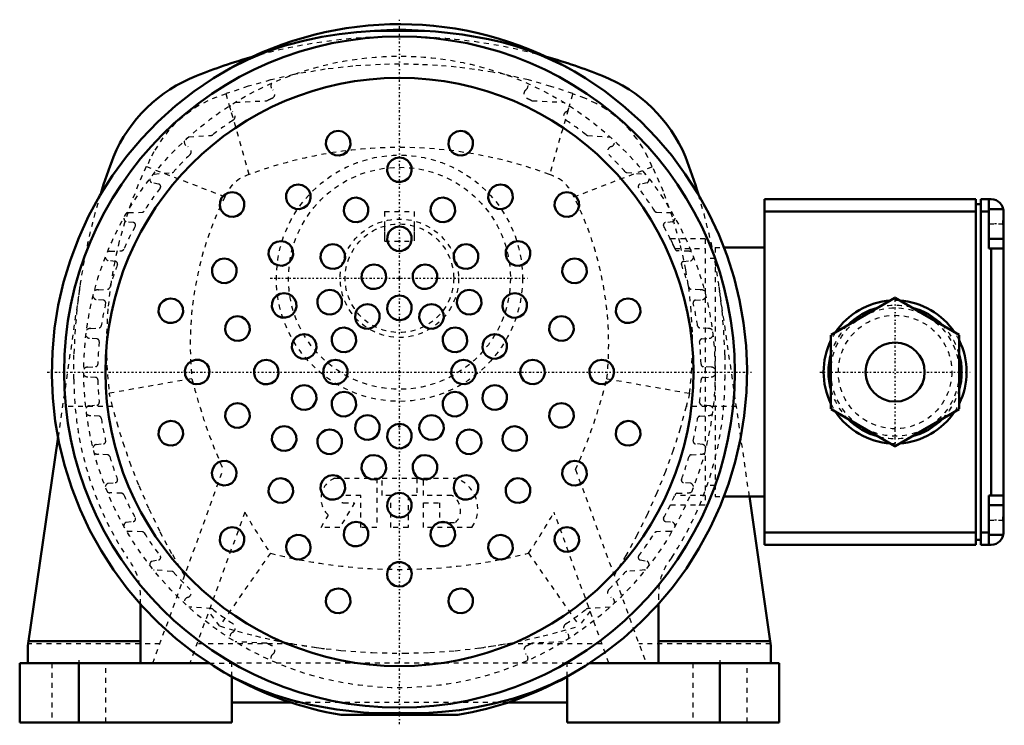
# Model space of a CAD drawing. Header units: millimetres. Extents: x -77 to 123, y -91 to 52.
import ezdxf

# ---------------------------------------------------------------- set-up
doc = ezdxf.new("R2010")
doc.units = ezdxf.units.MM
doc.linetypes.add('Center', pattern=[1.5, 0.45, -0.5, 0.05, -0.5])
doc.linetypes.add('Dashed', pattern=[2, 1, -1])
for name, color, linetype, lineweight in [('AM_4', 7, 'Continuous', 50), ('AM_7', 7, 'Center', 25), ('AM_9', 6, 'Dashed', 25), ('ConnectionPoints', 7, 'Continuous', 50)]:
    doc.layers.add(name, color=color, linetype=linetype, lineweight=lineweight)

msp = doc.modelspace()

# ---------------------------------------------------------------- linework, layer by layer
at = {"layer": 'AM_4'}
for p, q in [((5.05, 50.14), (-5.05, 50.14)), ((116.87, 16), (74, 16)), ((74, 16), (74, -54)), ((116.87, 16), (116.87, -54)), ((120, 16), (117.87, 16)), ((117.87, 16), (117.87, -54)), ((119.5, 16), (119.5, 6)), ((117.87, 15), (116.87, 15)), ((122.5, 14), (119.5, 14)), ((116.87, 13.5), (74, 13.5)), ((119.5, 13.5), (117.87, 13.5)), ((122.5, 13.5), (122.5, -51.5)), ((119.5, 8), (122.5, 8)), ((65.8, 6.22), (74, 6.22)), ((119.5, 6), (122.5, 6)), ((120, -44), (120, 6)), ((87.52, -11.48), (100.48, -4)), ((100.52, -4), (113.48, -11.48)), ((87.5, -26.48), (87.5, -11.52)), ((113.5, -11.52), (113.5, -26.48)), ((100.48, -34), (87.52, -26.52)), ((113.48, -26.52), (100.52, -34)), ((-69.22, -32.16), (-75.34, -74.51)), ((65.79, -44.21), (74, -44.21)), ((75.34, -74.51), (70.96, -44.21)), ((122.5, -44), (119.5, -44)), ((119.5, -44), (119.5, -54)), ((122.5, -46), (119.5, -46)), ((116.87, -51.5), (74, -51.5)), ((119.5, -51.5), (117.87, -51.5)), ((117.87, -53), (116.87, -53)), ((119.5, -52), (122.5, -52)), ((116.87, -54), (74, -54)), ((117.87, -54), (120, -54)), ((-52.5, -78), (-52.5, -66.03)), ((52.5, -66.03), (52.5, -78)), ((-52.5, -73.53), (-75.2, -73.53)), ((75.2, -73.53), (52.5, -73.53)), ((-75.34, -78), (-75.34, -74.51)), ((75.34, -78), (75.34, -74.51)), ((-77, -78), (-38.54, -78)), ((-77, -90), (-77, -78)), ((-65, -90), (-65, -78)), ((38.54, -78), (77, -78)), ((65, -90), (65, -78)), ((77, -90), (77, -78)), ((-34, -90), (-34, -80.76)), ((34, -90), (34, -80.76)), ((-21.94, -86), (-34, -86)), ((34, -86), (21.94, -86)), ((11.83, -88.5), (-11.83, -88.5)), ((-5.05, -88.14), (5.05, -88.14)), ((-77, -90), (-34, -90)), ((34, -90), (77, -90))]:
    msp.add_line(p, q, dxfattribs=at)
for points in [[(-37.72, 40.56), (-34.28, 42.57), (-30.7, 44.33), (-26.99, 45.86), (-23.14, 47.15), (-19.19, 48.21), (-15.71, 48.94), (-12.2, 49.5), (-8.64, 49.89), (-5.05, 50.14)], [(5.05, 50.14), (7.32, 50), (12.7, 49.43), (18.05, 48.47), (20.74, 47.83), (23.4, 47.08), (26.04, 46.2), (28.64, 45.21), (33.27, 43.1), (35.52, 41.88), (37.72, 40.56)], [(-37.72, 40.56), (-41.66, 37.87), (-45.41, 34.92), (-48.96, 31.72), (-52.28, 28.29), (-55.36, 24.65), (-58.18, 20.81), (-60.74, 16.78), (-63.03, 12.57), (-65.03, 8.22), (-66.73, 3.75), (-68.1, -0.79), (-69.17, -5.43), (-69.93, -10.14), (-70.38, -14.89), (-70.5, -19.64), (-70.3, -24.3), (-69.79, -28.95), (-68.97, -33.57), (-67.86, -38.11), (-66.45, -42.55), (-64.75, -46.89), (-62.76, -51.11), (-60.49, -55.19), (-57.97, -59.11), (-55.21, -62.85), (-52.15, -66.43), (-48.85, -69.82), (-45.33, -72.98), (-41.62, -75.9), (-37.72, -78.56)], [(37.72, -78.56), (41.66, -75.87), (45.41, -72.92), (48.96, -69.72), (52.28, -66.29), (55.36, -62.65), (58.18, -58.81), (60.74, -54.78), (63.03, -50.57), (65.03, -46.22), (66.73, -41.75), (68.1, -37.21), (69.17, -32.57), (69.93, -27.86), (70.38, -23.11), (70.5, -18.36), (70.3, -13.7), (69.79, -9.05), (68.97, -4.43), (67.86, 0.11), (66.45, 4.55), (64.75, 8.89), (62.76, 13.11), (60.49, 17.19), (57.97, 21.11), (55.21, 24.85), (52.15, 28.43), (48.85, 31.82), (45.33, 34.98), (41.62, 37.9), (37.72, 40.56)], [(-14.19, 25.6), (-14.68, 26.29), (-14.91, 27.1), (-14.86, 27.94), (-14.52, 28.72), (-13.95, 29.34), (-13.21, 29.74), (-12.39, 29.86), (-11.57, 29.71), (-10.84, 29.3), (-10.29, 28.67), (-9.98, 27.89), (-9.94, 27.05), (-10.19, 26.24), (-10.69, 25.56), (-11.39, 25.09), (-12.2, 24.87), (-13.03, 24.94), (-13.79, 25.27), (-14.19, 25.6)], [(10.65, 25.6), (10.17, 26.29), (9.94, 27.1), (9.99, 27.93), (10.32, 28.71), (10.89, 29.34), (11.63, 29.74), (12.46, 29.86), (13.29, 29.71), (14.01, 29.3), (14.56, 28.67), (14.87, 27.89), (14.9, 27.05), (14.66, 26.25), (14.16, 25.57), (13.46, 25.09), (12.65, 24.87), (11.81, 24.94), (11.05, 25.28), (10.65, 25.6)], [(-1.76, 20.22), (-2.25, 20.9), (-2.48, 21.71), (-2.44, 22.55), (-2.12, 23.33), (-1.55, 23.96), (-0.81, 24.36), (0.01, 24.5), (0.84, 24.36), (1.56, 23.95), (2.12, 23.32), (2.44, 22.55), (2.48, 21.71), (2.24, 20.9), (1.75, 20.22), (1.06, 19.74), (0.25, 19.51), (-0.58, 19.57), (-1.35, 19.9), (-1.76, 20.22)], [(-22.24, 14.72), (-22.74, 15.4), (-22.98, 16.21), (-22.94, 17.05), (-22.62, 17.83), (-22.06, 18.46), (-21.33, 18.86), (-20.51, 19.01), (-19.69, 18.87), (-18.95, 18.47), (-18.39, 17.85), (-18.06, 17.07), (-18.02, 16.23), (-18.25, 15.42), (-18.74, 14.73), (-19.42, 14.25), (-20.23, 14.02), (-21.06, 14.07), (-21.83, 14.39), (-22.24, 14.72)], [(18.74, 14.74), (18.25, 15.42), (18.02, 16.22), (18.06, 17.06), (18.38, 17.84), (18.94, 18.46), (19.68, 18.87), (20.52, 19.01), (21.34, 18.86), (22.07, 18.45), (22.63, 17.82), (22.94, 17.05), (22.98, 16.21), (22.75, 15.41), (22.25, 14.72), (21.56, 14.24), (20.75, 14.02), (19.91, 14.08), (19.14, 14.41), (18.74, 14.74)], [(-35.7, 13.17), (-36.19, 13.85), (-36.43, 14.66), (-36.38, 15.51), (-36.05, 16.28), (-35.49, 16.9), (-34.76, 17.3), (-33.94, 17.44), (-33.11, 17.3), (-32.38, 16.89), (-31.82, 16.26), (-31.5, 15.48), (-31.46, 14.64), (-31.7, 13.83), (-32.19, 13.15), (-32.88, 12.68), (-33.68, 12.45), (-34.52, 12.51), (-35.29, 12.84), (-35.7, 13.17)], [(-10.58, 12.09), (-11.06, 12.78), (-11.29, 13.59), (-11.23, 14.43), (-10.9, 15.2), (-10.33, 15.82), (-9.58, 16.22), (-8.76, 16.34), (-7.93, 16.19), (-7.21, 15.77), (-6.66, 15.14), (-6.35, 14.35), (-6.32, 13.51), (-6.57, 12.71), (-7.07, 12.03), (-7.77, 11.56), (-8.58, 11.35), (-9.42, 11.42), (-10.18, 11.76), (-10.58, 12.09)], [(7.02, 12.08), (6.54, 12.77), (6.31, 13.58), (6.37, 14.42), (6.7, 15.19), (7.26, 15.81), (8.01, 16.21), (8.84, 16.34), (9.66, 16.19), (10.39, 15.77), (10.94, 15.14), (11.24, 14.36), (11.28, 13.52), (11.03, 12.72), (10.53, 12.04), (9.84, 11.57), (9.03, 11.35), (8.19, 11.42), (7.42, 11.75), (7.02, 12.08)], [(32.17, 13.17), (31.69, 13.85), (31.46, 14.66), (31.5, 15.49), (31.82, 16.26), (32.38, 16.89), (33.12, 17.3), (33.95, 17.44), (34.78, 17.29), (35.52, 16.88), (36.07, 16.26), (36.38, 15.48), (36.42, 14.65), (36.19, 13.85), (35.7, 13.16), (35.01, 12.68), (34.19, 12.45), (33.35, 12.51), (32.58, 12.84), (32.17, 13.17)], [(122.5, 13.5), (122.47, 13.91), (122.45, 14)], [(122.5, 9.34), (122.47, 10.26), (122.45, 11.26), (122.49, 12.22), (122.5, 12.66)], [(-1.76, 6.23), (-2.25, 6.91), (-2.48, 7.72), (-2.44, 8.55), (-2.12, 9.33), (-1.55, 9.96), (-0.82, 10.36), (0.01, 10.5), (0.84, 10.36), (1.57, 9.95), (2.12, 9.32), (2.44, 8.54), (2.48, 7.71), (2.24, 6.9), (1.75, 6.22), (1.06, 5.74), (0.25, 5.51), (-0.58, 5.57), (-1.35, 5.9), (-1.76, 6.23)], [(-25.82, 3.29), (-26.3, 3.98), (-26.53, 4.79), (-26.47, 5.63), (-26.14, 6.4), (-25.58, 7.02), (-24.84, 7.41), (-24.01, 7.54), (-23.19, 7.39), (-22.46, 6.98), (-21.91, 6.34), (-21.6, 5.56), (-21.56, 4.72), (-21.81, 3.91), (-22.31, 3.24), (-23, 2.77), (-23.81, 2.55), (-24.64, 2.62), (-25.41, 2.95), (-25.82, 3.29)], [(-15.25, 2.6), (-15.75, 3.28), (-15.98, 4.09), (-15.94, 4.93), (-15.62, 5.71), (-15.06, 6.34), (-14.33, 6.74), (-13.5, 6.88), (-12.68, 6.74), (-11.94, 6.34), (-11.38, 5.71), (-11.06, 4.93), (-11.02, 4.09), (-11.25, 3.29), (-11.74, 2.6), (-12.43, 2.12), (-13.24, 1.9), (-14.07, 1.95), (-14.84, 2.28), (-15.25, 2.6)], [(11.73, 2.61), (11.25, 3.3), (11.02, 4.1), (11.06, 4.94), (11.38, 5.72), (11.95, 6.34), (12.68, 6.75), (13.51, 6.88), (14.34, 6.74), (15.07, 6.33), (15.63, 5.7), (15.94, 4.92), (15.98, 4.09), (15.74, 3.28), (15.25, 2.6), (14.56, 2.12), (13.75, 1.9), (12.91, 1.95), (12.14, 2.28), (11.73, 2.61)], [(22.27, 3.27), (21.79, 3.96), (21.56, 4.76), (21.6, 5.6), (21.92, 6.37), (22.49, 7), (23.22, 7.4), (24.05, 7.54), (24.88, 7.4), (25.61, 6.98), (26.17, 6.36), (26.48, 5.58), (26.52, 4.75), (26.29, 3.94), (25.8, 3.26), (25.1, 2.78), (24.29, 2.55), (23.45, 2.61), (22.68, 2.94), (22.27, 3.27)], [(-37.24, -0.3), (-37.74, 0.38), (-37.99, 1.19), (-37.95, 2.03), (-37.64, 2.8), (-37.09, 3.43), (-36.37, 3.85), (-35.54, 4), (-34.71, 3.87), (-33.97, 3.47), (-33.4, 2.85), (-33.07, 2.07), (-33.02, 1.23), (-33.25, 0.43), (-33.73, -0.26), (-34.41, -0.75), (-35.21, -0.98), (-36.05, -0.94), (-36.82, -0.62), (-37.24, -0.3)], [(33.74, -0.26), (33.25, 0.42), (33.02, 1.22), (33.07, 2.05), (33.39, 2.83), (33.95, 3.45), (34.68, 3.86), (35.52, 4), (36.35, 3.85), (37.08, 3.44), (37.63, 2.81), (37.95, 2.04), (37.99, 1.2), (37.75, 0.4), (37.26, -0.28), (36.57, -0.76), (35.76, -0.99), (34.92, -0.93), (34.15, -0.6), (33.74, -0.26)], [(-6.95, -1.45), (-7.43, -0.76), (-7.66, 0.05), (-7.61, 0.89), (-7.28, 1.66), (-6.72, 2.28), (-5.98, 2.68), (-5.16, 2.82), (-4.33, 2.67), (-3.6, 2.26), (-3.05, 1.63), (-2.73, 0.85), (-2.7, 0.01), (-2.94, -0.8), (-3.43, -1.47), (-4.13, -1.95), (-4.93, -2.17), (-5.77, -2.11), (-6.54, -1.78), (-6.95, -1.45)], [(3.41, -1.45), (2.92, -0.76), (2.69, 0.05), (2.74, 0.88), (3.07, 1.66), (3.63, 2.28), (4.37, 2.68), (5.2, 2.82), (6.02, 2.67), (6.75, 2.26), (7.31, 1.63), (7.62, 0.85), (7.66, 0.01), (7.42, -0.79), (6.92, -1.47), (6.23, -1.95), (5.42, -2.17), (4.58, -2.11), (3.81, -1.78), (3.41, -1.45)], [(-25.13, -7.28), (-25.63, -6.6), (-25.86, -5.8), (-25.82, -4.96), (-25.51, -4.18), (-24.95, -3.55), (-24.22, -3.14), (-23.4, -3), (-22.57, -3.14), (-21.83, -3.54), (-21.27, -4.17), (-20.95, -4.94), (-20.9, -5.78), (-21.13, -6.59), (-21.62, -7.27), (-22.3, -7.75), (-23.11, -7.98), (-23.95, -7.94), (-24.72, -7.61), (-25.13, -7.28)], [(-15.91, -6.62), (-16.4, -5.94), (-16.63, -5.13), (-16.58, -4.29), (-16.25, -3.52), (-15.69, -2.89), (-14.95, -2.49), (-14.13, -2.36), (-13.3, -2.5), (-12.57, -2.92), (-12.01, -3.55), (-11.7, -4.33), (-11.66, -5.17), (-11.9, -5.97), (-12.4, -6.65), (-13.09, -7.12), (-13.9, -7.35), (-14.73, -7.29), (-15.5, -6.96), (-15.91, -6.62)], [(-1.77, -7.76), (-2.26, -7.08), (-2.49, -6.27), (-2.43, -5.43), (-2.11, -4.66), (-1.54, -4.03), (-0.81, -3.63), (0.02, -3.5), (0.85, -3.65), (1.58, -4.06), (2.13, -4.69), (2.44, -5.47), (2.48, -6.31), (2.24, -7.12), (1.74, -7.79), (1.05, -8.27), (0.24, -8.49), (-0.6, -8.43), (-1.37, -8.09), (-1.77, -7.76)], [(12.37, -6.63), (11.89, -5.94), (11.66, -5.14), (11.71, -4.3), (12.03, -3.52), (12.59, -2.9), (13.33, -2.49), (14.16, -2.36), (14.98, -2.5), (15.71, -2.91), (16.27, -3.54), (16.58, -4.32), (16.62, -5.16), (16.38, -5.96), (15.89, -6.64), (15.2, -7.12), (14.39, -7.35), (13.55, -7.29), (12.78, -6.96), (12.37, -6.63)], [(21.61, -7.27), (21.13, -6.58), (20.9, -5.78), (20.95, -4.94), (21.27, -4.17), (21.83, -3.54), (22.57, -3.14), (23.4, -3), (24.22, -3.15), (24.96, -3.56), (25.51, -4.19), (25.82, -4.96), (25.86, -5.8), (25.63, -6.6), (25.13, -7.28), (24.44, -7.76), (23.63, -7.99), (22.79, -7.93), (22.02, -7.6), (21.61, -7.27)], [(-48.12, -8.36), (-48.61, -7.68), (-48.85, -6.87), (-48.81, -6.04), (-48.49, -5.26), (-47.94, -4.64), (-47.22, -4.23), (-46.39, -4.08), (-45.56, -4.21), (-44.82, -4.61), (-44.25, -5.24), (-43.93, -6.02), (-43.88, -6.86), (-44.11, -7.66), (-44.59, -8.34), (-45.27, -8.83), (-46.08, -9.06), (-46.91, -9.02), (-47.69, -8.69), (-48.12, -8.36)], [(-8.27, -9.5), (-8.76, -8.82), (-8.99, -8.01), (-8.93, -7.17), (-8.61, -6.4), (-8.04, -5.77), (-7.3, -5.37), (-6.48, -5.24), (-5.65, -5.39), (-4.92, -5.8), (-4.37, -6.44), (-4.06, -7.22), (-4.02, -8.06), (-4.26, -8.86), (-4.76, -9.54), (-5.45, -10.01), (-6.26, -10.23), (-7.1, -10.17), (-7.87, -9.83), (-8.27, -9.5)], [(4.73, -9.51), (4.25, -8.82), (4.02, -8.02), (4.06, -7.18), (4.39, -6.4), (4.95, -5.78), (5.69, -5.38), (6.52, -5.24), (7.34, -5.39), (8.08, -5.8), (8.63, -6.43), (8.94, -7.21), (8.98, -8.05), (8.74, -8.85), (8.25, -9.53), (7.56, -10.01), (6.75, -10.23), (5.91, -10.17), (5.14, -9.84), (4.73, -9.51)], [(44.6, -8.35), (44.12, -7.67), (43.88, -6.87), (43.92, -6.04), (44.24, -5.26), (44.79, -4.64), (45.52, -4.22), (46.35, -4.08), (47.19, -4.22), (47.92, -4.62), (48.48, -5.25), (48.8, -6.03), (48.85, -6.86), (48.62, -7.66), (48.13, -8.34), (47.45, -8.83), (46.64, -9.06), (45.8, -9.01), (45.02, -8.68), (44.6, -8.35)], [(-34.61, -11.96), (-35.1, -11.28), (-35.33, -10.47), (-35.28, -9.63), (-34.95, -8.86), (-34.39, -8.24), (-33.66, -7.84), (-32.83, -7.7), (-32, -7.85), (-31.27, -8.26), (-30.71, -8.89), (-30.4, -9.67), (-30.36, -10.51), (-30.6, -11.31), (-31.09, -11.99), (-31.78, -12.46), (-32.59, -12.69), (-33.43, -12.63), (-34.2, -12.3), (-34.61, -11.96)], [(31.08, -11.98), (30.6, -11.3), (30.36, -10.5), (30.4, -9.66), (30.72, -8.88), (31.27, -8.26), (32, -7.85), (32.83, -7.7), (33.66, -7.84), (34.4, -8.24), (34.96, -8.87), (35.28, -9.65), (35.33, -10.48), (35.09, -11.29), (34.61, -11.97), (33.92, -12.45), (33.12, -12.69), (32.27, -12.64), (31.5, -12.31), (31.08, -11.98)], [(-21.09, -15.59), (-21.57, -14.91), (-21.8, -14.1), (-21.75, -13.26), (-21.43, -12.49), (-20.87, -11.86), (-20.14, -11.46), (-19.31, -11.32), (-18.48, -11.47), (-17.75, -11.88), (-17.19, -12.51), (-16.88, -13.29), (-16.84, -14.13), (-17.08, -14.93), (-17.57, -15.61), (-18.26, -16.09), (-19.07, -16.31), (-19.9, -16.25), (-20.68, -15.92), (-21.09, -15.59)], [(-13.03, -14.26), (-13.52, -13.57), (-13.74, -12.77), (-13.69, -11.93), (-13.37, -11.16), (-12.8, -10.53), (-12.07, -10.13), (-11.24, -10), (-10.41, -10.15), (-9.68, -10.56), (-9.13, -11.19), (-8.81, -11.97), (-8.78, -12.81), (-9.02, -13.62), (-9.52, -14.29), (-10.21, -14.77), (-11.02, -14.99), (-11.85, -14.93), (-12.62, -14.59), (-13.03, -14.26)], [(9.49, -14.27), (9.01, -13.59), (8.77, -12.78), (8.82, -11.94), (9.14, -11.17), (9.7, -10.54), (10.44, -10.14), (11.27, -10), (12.1, -10.14), (12.83, -10.55), (13.38, -11.18), (13.7, -11.96), (13.74, -12.8), (13.5, -13.6), (13.01, -14.28), (12.32, -14.76), (11.51, -14.99), (10.67, -14.93), (9.9, -14.6), (9.49, -14.27)], [(17.55, -15.59), (17.07, -14.91), (16.83, -14.1), (16.88, -13.27), (17.2, -12.49), (17.76, -11.87), (18.5, -11.46), (19.33, -11.32), (20.15, -11.47), (20.89, -11.88), (21.44, -12.51), (21.76, -13.28), (21.8, -14.12), (21.56, -14.92), (21.07, -15.61), (20.38, -16.09), (19.57, -16.31), (18.74, -16.25), (17.96, -15.92), (17.55, -15.59)], [(-41.75, -21.39), (-42.5, -21), (-43.08, -20.39), (-43.42, -19.62), (-43.49, -18.79), (-43.28, -17.98), (-42.82, -17.29), (-42.15, -16.78), (-41.35, -16.53), (-40.51, -16.55), (-39.72, -16.85), (-39.08, -17.4), (-38.66, -18.12), (-38.5, -18.95), (-38.62, -19.77), (-39.01, -20.51), (-39.62, -21.09), (-40.39, -21.42), (-41.23, -21.49), (-41.75, -21.39)], [(-28.75, -20.78), (-29.24, -20.1), (-29.48, -19.3), (-29.44, -18.46), (-29.13, -17.68), (-28.57, -17.06), (-27.84, -16.65), (-27.01, -16.5), (-26.18, -16.64), (-25.45, -17.04), (-24.88, -17.67), (-24.56, -18.44), (-24.52, -19.28), (-24.75, -20.09), (-25.23, -20.77), (-25.92, -21.25), (-26.72, -21.48), (-27.56, -21.44), (-28.34, -21.11), (-28.75, -20.78)], [(-14.77, -20.76), (-15.26, -20.08), (-15.49, -19.27), (-15.43, -18.43), (-15.11, -17.66), (-14.55, -17.04), (-13.81, -16.64), (-12.98, -16.5), (-12.16, -16.65), (-11.42, -17.06), (-10.87, -17.69), (-10.56, -18.47), (-10.52, -19.31), (-10.76, -20.11), (-11.25, -20.79), (-11.95, -21.27), (-12.75, -21.49), (-13.59, -21.43), (-14.36, -21.1), (-14.77, -20.76)], [(11.24, -20.77), (10.75, -20.09), (10.52, -19.28), (10.56, -18.45), (10.88, -17.67), (11.44, -17.05), (12.18, -16.64), (13, -16.5), (13.83, -16.64), (14.57, -17.05), (15.12, -17.68), (15.44, -18.46), (15.48, -19.29), (15.25, -20.1), (14.76, -20.78), (14.07, -21.26), (13.26, -21.49), (12.42, -21.43), (11.65, -21.1), (11.24, -20.77)], [(25.23, -20.76), (24.74, -20.07), (24.51, -19.27), (24.57, -18.43), (24.89, -17.66), (25.45, -17.04), (26.19, -16.64), (27.02, -16.5), (27.85, -16.65), (28.58, -17.06), (29.13, -17.69), (29.44, -18.47), (29.48, -19.31), (29.24, -20.11), (28.75, -20.79), (28.06, -21.27), (27.25, -21.49), (26.41, -21.43), (25.64, -21.09), (25.23, -20.76)], [(39.22, -20.76), (38.74, -20.07), (38.51, -19.26), (38.57, -18.43), (38.89, -17.66), (39.45, -17.04), (40.19, -16.64), (41.01, -16.5), (41.84, -16.65), (42.58, -17.06), (43.13, -17.7), (43.44, -18.48), (43.48, -19.31), (43.24, -20.11), (42.75, -20.79), (42.06, -21.26), (41.25, -21.49), (40.41, -21.43), (39.63, -21.09), (39.22, -20.76)], [(-21.09, -25.95), (-21.57, -25.26), (-21.8, -24.46), (-21.76, -23.62), (-21.43, -22.84), (-20.87, -22.22), (-20.14, -21.81), (-19.31, -21.68), (-18.48, -21.82), (-17.75, -22.23), (-17.19, -22.86), (-16.88, -23.64), (-16.84, -24.48), (-17.08, -25.28), (-17.57, -25.96), (-18.26, -26.44), (-19.06, -26.66), (-19.9, -26.61), (-20.68, -26.28), (-21.09, -25.95)], [(17.55, -25.95), (17.07, -25.26), (16.83, -24.46), (16.88, -23.62), (17.2, -22.84), (17.76, -22.22), (18.5, -21.82), (19.32, -21.68), (20.15, -21.82), (20.89, -22.23), (21.44, -22.86), (21.76, -23.64), (21.8, -24.48), (21.56, -25.28), (21.07, -25.96), (20.38, -26.44), (19.58, -26.66), (18.74, -26.61), (17.96, -26.28), (17.55, -25.95)], [(-13.03, -27.27), (-13.51, -26.58), (-13.74, -25.77), (-13.69, -24.94), (-13.37, -24.16), (-12.81, -23.54), (-12.07, -23.14), (-11.24, -23), (-10.42, -23.15), (-9.68, -23.56), (-9.13, -24.19), (-8.82, -24.97), (-8.78, -25.8), (-9.02, -26.61), (-9.51, -27.29), (-10.2, -27.77), (-11.01, -27.99), (-11.85, -27.93), (-12.62, -27.6), (-13.03, -27.27)], [(9.5, -27.27), (9.01, -26.59), (8.77, -25.79), (8.82, -24.95), (9.14, -24.17), (9.7, -23.55), (10.43, -23.14), (11.26, -23), (12.09, -23.14), (12.82, -23.55), (13.38, -24.18), (13.7, -24.96), (13.74, -25.79), (13.5, -26.6), (13.01, -27.28), (12.33, -27.76), (11.52, -27.99), (10.68, -27.93), (9.91, -27.6), (9.5, -27.27)], [(-34.61, -29.57), (-35.09, -28.88), (-35.33, -28.08), (-35.28, -27.24), (-34.96, -26.47), (-34.4, -25.85), (-33.67, -25.44), (-32.84, -25.3), (-32.01, -25.44), (-31.27, -25.85), (-30.72, -26.49), (-30.4, -27.26), (-30.36, -28.1), (-30.6, -28.9), (-31.09, -29.58), (-31.77, -30.06), (-32.58, -30.29), (-33.42, -30.23), (-34.2, -29.9), (-34.61, -29.57)], [(31.09, -29.58), (30.6, -28.9), (30.36, -28.1), (30.4, -27.26), (30.72, -26.48), (31.27, -25.86), (32, -25.45), (32.83, -25.3), (33.65, -25.44), (34.39, -25.84), (34.96, -26.47), (35.28, -27.24), (35.33, -28.08), (35.09, -28.89), (34.61, -29.57), (33.93, -30.05), (33.12, -30.28), (32.28, -30.24), (31.5, -29.91), (31.09, -29.58)], [(-8.27, -32.03), (-8.75, -31.34), (-8.98, -30.54), (-8.94, -29.7), (-8.61, -28.92), (-8.05, -28.3), (-7.32, -27.9), (-6.49, -27.76), (-5.66, -27.9), (-4.93, -28.31), (-4.37, -28.94), (-4.06, -29.72), (-4.02, -30.56), (-4.26, -31.36), (-4.75, -32.04), (-5.44, -32.52), (-6.25, -32.75), (-7.09, -32.69), (-7.86, -32.36), (-8.27, -32.03)], [(4.74, -32.03), (4.25, -31.35), (4.02, -30.54), (4.06, -29.7), (4.38, -28.93), (4.94, -28.3), (5.68, -27.9), (6.51, -27.76), (7.33, -27.9), (8.07, -28.31), (8.62, -28.94), (8.94, -29.71), (8.98, -30.55), (8.74, -31.36), (8.25, -32.04), (7.57, -32.52), (6.76, -32.75), (5.92, -32.69), (5.15, -32.36), (4.74, -32.03)], [(-48.12, -33.2), (-48.61, -32.53), (-48.85, -31.73), (-48.81, -30.89), (-48.5, -30.12), (-47.95, -29.49), (-47.22, -29.07), (-46.39, -28.92), (-45.55, -29.06), (-44.81, -29.46), (-44.25, -30.09), (-43.93, -30.86), (-43.88, -31.69), (-44.11, -32.5), (-44.59, -33.18), (-45.27, -33.67), (-46.08, -33.91), (-46.92, -33.86), (-47.7, -33.54), (-48.12, -33.2)], [(-1.76, -33.77), (-2.25, -33.09), (-2.48, -32.28), (-2.44, -31.44), (-2.12, -30.67), (-1.55, -30.04), (-0.82, -29.64), (0.01, -29.5), (0.84, -29.64), (1.57, -30.05), (2.12, -30.68), (2.44, -31.46), (2.48, -32.3), (2.24, -33.1), (1.75, -33.78), (1.06, -34.26), (0.25, -34.49), (-0.58, -34.43), (-1.36, -34.1), (-1.76, -33.77)], [(44.6, -33.19), (44.11, -32.51), (43.88, -31.7), (43.93, -30.87), (44.25, -30.09), (44.8, -29.47), (45.53, -29.07), (46.36, -28.92), (47.19, -29.06), (47.93, -29.47), (48.49, -30.1), (48.81, -30.88), (48.85, -31.72), (48.61, -32.52), (48.12, -33.2), (47.44, -33.68), (46.63, -33.91), (45.8, -33.86), (45.02, -33.53), (44.6, -33.19)], [(-25.14, -34.27), (-25.63, -33.59), (-25.87, -32.79), (-25.82, -31.95), (-25.5, -31.18), (-24.95, -30.55), (-24.21, -30.14), (-23.38, -30), (-22.55, -30.14), (-21.82, -30.55), (-21.26, -31.18), (-20.94, -31.95), (-20.9, -32.79), (-21.13, -33.59), (-21.62, -34.28), (-22.31, -34.76), (-23.12, -34.99), (-23.96, -34.93), (-24.73, -34.6), (-25.14, -34.27)], [(-15.91, -34.91), (-16.4, -34.23), (-16.63, -33.42), (-16.58, -32.58), (-16.26, -31.81), (-15.7, -31.18), (-14.96, -30.78), (-14.13, -30.64), (-13.3, -30.79), (-12.57, -31.2), (-12.02, -31.83), (-11.7, -32.61), (-11.66, -33.44), (-11.9, -34.25), (-12.39, -34.93), (-13.08, -35.41), (-13.89, -35.63), (-14.73, -35.57), (-15.5, -35.24), (-15.91, -34.91)], [(12.38, -34.91), (11.89, -34.23), (11.66, -33.42), (11.71, -32.58), (12.03, -31.81), (12.59, -31.18), (13.33, -30.78), (14.15, -30.64), (14.98, -30.79), (15.71, -31.2), (16.27, -31.83), (16.58, -32.61), (16.62, -33.45), (16.38, -34.25), (15.89, -34.93), (15.2, -35.41), (14.39, -35.63), (13.56, -35.57), (12.79, -35.24), (12.38, -34.91)], [(21.6, -34.25), (21.12, -33.57), (20.9, -32.76), (20.95, -31.92), (21.28, -31.15), (21.85, -30.53), (22.58, -30.13), (23.41, -30), (24.24, -30.15), (24.97, -30.57), (25.52, -31.2), (25.83, -31.98), (25.86, -32.82), (25.62, -33.63), (25.12, -34.3), (24.43, -34.77), (23.62, -34.99), (22.78, -34.93), (22.01, -34.59), (21.6, -34.25)], [(-6.95, -40.09), (-7.43, -39.4), (-7.66, -38.59), (-7.61, -37.76), (-7.29, -36.98), (-6.73, -36.36), (-5.99, -35.95), (-5.16, -35.82), (-4.33, -35.97), (-3.6, -36.38), (-3.05, -37.01), (-2.73, -37.78), (-2.69, -38.62), (-2.94, -39.43), (-3.43, -40.11), (-4.12, -40.58), (-4.93, -40.81), (-5.77, -40.75), (-6.54, -40.41), (-6.95, -40.09)], [(3.41, -40.09), (2.92, -39.4), (2.69, -38.59), (2.74, -37.75), (3.07, -36.98), (3.63, -36.36), (4.37, -35.95), (5.19, -35.82), (6.02, -35.96), (6.75, -36.38), (7.3, -37.01), (7.62, -37.78), (7.66, -38.62), (7.42, -39.43), (6.92, -40.11), (6.23, -40.59), (5.42, -40.81), (4.59, -40.75), (3.82, -40.42), (3.41, -40.09)], [(-37.88, -40.28), (-38.01, -39.45), (-37.85, -38.63), (-37.43, -37.9), (-36.79, -37.36), (-36.01, -37.05), (-35.16, -37.02), (-34.36, -37.28), (-33.69, -37.78), (-33.22, -38.48), (-33.02, -39.29), (-33.09, -40.12), (-33.43, -40.89), (-34, -41.5), (-34.75, -41.88), (-35.59, -42), (-36.41, -41.83), (-37.13, -41.4), (-37.67, -40.75), (-37.88, -40.28)], [(33.72, -41.24), (33.24, -40.55), (33.02, -39.74), (33.08, -38.9), (33.41, -38.13), (33.98, -37.52), (34.72, -37.13), (35.55, -37), (36.37, -37.15), (37.1, -37.57), (37.65, -38.21), (37.96, -39), (37.98, -39.84), (37.73, -40.64), (37.23, -41.31), (36.54, -41.78), (35.73, -41.99), (34.9, -41.92), (34.13, -41.58), (33.72, -41.24)], [(-15.27, -44.14), (-15.76, -43.46), (-15.99, -42.65), (-15.93, -41.82), (-15.61, -41.04), (-15.05, -40.42), (-14.31, -40.02), (-13.48, -39.88), (-12.65, -40.03), (-11.92, -40.45), (-11.37, -41.08), (-11.06, -41.85), (-11.02, -42.69), (-11.26, -43.5), (-11.76, -44.17), (-12.45, -44.65), (-13.26, -44.87), (-14.1, -44.81), (-14.87, -44.48), (-15.27, -44.14)], [(11.72, -44.13), (11.24, -43.44), (11.01, -42.63), (11.07, -41.79), (11.4, -41.02), (11.97, -40.4), (12.71, -40.01), (13.54, -39.88), (14.36, -40.04), (15.09, -40.45), (15.64, -41.09), (15.95, -41.87), (15.98, -42.71), (15.73, -43.52), (15.23, -44.19), (14.53, -44.66), (13.72, -44.87), (12.89, -44.81), (12.12, -44.47), (11.72, -44.13)], [(-25.81, -44.81), (-26.29, -44.13), (-26.53, -43.32), (-26.48, -42.49), (-26.16, -41.71), (-25.6, -41.08), (-24.86, -40.68), (-24.03, -40.54), (-23.2, -40.69), (-22.47, -41.1), (-21.92, -41.73), (-21.6, -42.5), (-21.56, -43.34), (-21.8, -44.14), (-22.29, -44.82), (-22.98, -45.3), (-23.79, -45.53), (-24.63, -45.47), (-25.4, -45.14), (-25.81, -44.81)], [(22.29, -44.82), (21.79, -44.14), (21.56, -43.33), (21.6, -42.49), (21.92, -41.71), (22.48, -41.09), (23.21, -40.68), (24.04, -40.54), (24.87, -40.68), (25.6, -41.09), (26.16, -41.71), (26.48, -42.49), (26.52, -43.33), (26.29, -44.14), (25.8, -44.82), (25.11, -45.3), (24.31, -45.53), (23.47, -45.48), (22.7, -45.15), (22.29, -44.82)], [(-1.78, -47.75), (-2.26, -47.06), (-2.49, -46.25), (-2.43, -45.42), (-2.1, -44.64), (-1.53, -44.02), (-0.79, -43.63), (0.04, -43.5), (0.86, -43.65), (1.59, -44.07), (2.14, -44.7), (2.45, -45.49), (2.48, -46.32), (2.23, -47.13), (1.73, -47.8), (1.03, -48.28), (0.22, -48.49), (-0.61, -48.42), (-1.38, -48.09), (-1.78, -47.75)], [(122.5, -50.66), (122.47, -49.74), (122.45, -48.74), (122.49, -47.78), (122.5, -47.34)], [(-10.57, -53.61), (-11.05, -52.93), (-11.28, -52.12), (-11.24, -51.28), (-10.91, -50.5), (-10.35, -49.88), (-9.61, -49.48), (-8.78, -49.34), (-7.95, -49.49), (-7.22, -49.9), (-6.67, -50.53), (-6.36, -51.3), (-6.32, -52.14), (-6.56, -52.95), (-7.05, -53.63), (-7.75, -54.11), (-8.56, -54.33), (-9.39, -54.27), (-10.16, -53.94), (-10.57, -53.61)], [(7.04, -53.61), (6.55, -52.93), (6.32, -52.12), (6.36, -51.28), (6.69, -50.5), (7.25, -49.88), (7.99, -49.48), (8.82, -49.34), (9.64, -49.49), (10.37, -49.9), (10.92, -50.52), (11.24, -51.3), (11.28, -52.14), (11.04, -52.95), (10.55, -53.63), (9.85, -54.11), (9.05, -54.33), (8.21, -54.27), (7.44, -53.94), (7.04, -53.61)], [(-35.71, -54.71), (-36.19, -54.03), (-36.42, -53.23), (-36.38, -52.39), (-36.06, -51.62), (-35.5, -50.99), (-34.76, -50.58), (-33.93, -50.44), (-33.1, -50.59), (-32.37, -51), (-31.81, -51.63), (-31.5, -52.4), (-31.46, -53.23), (-31.69, -54.03), (-32.18, -54.72), (-32.87, -55.2), (-33.69, -55.43), (-34.53, -55.37), (-35.3, -55.04), (-35.71, -54.71)], [(32.17, -54.7), (31.68, -54.01), (31.45, -53.2), (31.51, -52.35), (31.84, -51.58), (32.41, -50.97), (33.14, -50.57), (33.97, -50.44), (34.79, -50.59), (35.52, -51), (36.07, -51.64), (36.39, -52.42), (36.42, -53.27), (36.17, -54.07), (35.67, -54.75), (34.98, -55.21), (34.18, -55.43), (33.34, -55.37), (32.57, -55.03), (32.17, -54.7)], [(122.45, -52), (122.45, -51.99), (122.49, -51.74), (122.5, -51.5)], [(-21.28, -56.88), (-22.02, -56.49), (-22.59, -55.88), (-22.92, -55.12), (-22.99, -54.28), (-22.78, -53.47), (-22.3, -52.77), (-21.62, -52.27), (-20.82, -52.03), (-19.98, -52.06), (-19.2, -52.37), (-18.57, -52.92), (-18.15, -53.65), (-18, -54.47), (-18.13, -55.3), (-18.52, -56.04), (-19.15, -56.61), (-19.92, -56.94), (-20.76, -56.99), (-21.28, -56.88)], [(18.7, -56.24), (18.23, -55.55), (18.01, -54.73), (18.08, -53.89), (18.42, -53.12), (19, -52.51), (19.74, -52.13), (20.56, -52.01), (21.38, -52.17), (22.11, -52.59), (22.65, -53.23), (22.95, -54.02), (22.97, -54.86), (22.72, -55.67), (22.21, -56.33), (21.51, -56.8), (20.7, -57), (19.86, -56.93), (19.1, -56.58), (18.7, -56.24)], [(-2.39, -60.75), (-2.5, -59.91), (-2.33, -59.09), (-1.89, -58.37), (-1.24, -57.83), (-0.45, -57.54), (0.38, -57.53), (1.18, -57.79), (1.84, -58.31), (2.29, -59.01), (2.49, -59.82), (2.41, -60.66), (2.05, -61.43), (1.46, -62.03), (0.71, -62.4), (-0.12, -62.5), (-0.94, -62.32), (-1.65, -61.88), (-2.18, -61.23), (-2.39, -60.75)], [(-14.2, -67.12), (-14.69, -66.43), (-14.91, -65.62), (-14.85, -64.78), (-14.52, -64.01), (-13.95, -63.38), (-13.2, -62.99), (-12.37, -62.87), (-11.55, -63.02), (-10.83, -63.44), (-10.28, -64.07), (-9.98, -64.85), (-9.94, -65.69), (-10.19, -66.49), (-10.7, -67.17), (-11.4, -67.64), (-12.21, -67.86), (-13.05, -67.79), (-13.81, -67.45), (-14.2, -67.12)], [(10.64, -67.12), (10.16, -66.42), (9.94, -65.61), (10, -64.77), (10.33, -63.99), (10.91, -63.38), (11.65, -62.99), (12.48, -62.87), (13.3, -63.02), (14.02, -63.44), (14.57, -64.08), (14.87, -64.86), (14.9, -65.7), (14.65, -66.51), (14.14, -67.18), (13.44, -67.65), (12.63, -67.86), (11.8, -67.79), (11.04, -67.45), (10.64, -67.12)], [(-5.05, -88.14), (-7.32, -88), (-12.71, -87.42), (-18.05, -86.47), (-21.64, -85.59), (-25.18, -84.5), (-28.64, -83.21), (-33.27, -81.1), (-35.52, -79.88), (-37.72, -78.56)], [(37.72, -78.56), (34.28, -80.57), (30.69, -82.33), (26.99, -83.86), (23.13, -85.16), (19.19, -86.21), (15.71, -86.94), (12.2, -87.5), (8.63, -87.89), (5.05, -88.14)]]:
    msp.add_lwpolyline(points, dxfattribs=at)
for centre, radius in [((0, -19), 68), ((0, -19), 59.61), ((100.5, -19), 6)]:
    msp.add_circle(centre, radius, dxfattribs=at)
for centre, radius, start, end in [((0, -19), 70.5, 60.6515, 118.9054), ((0, -19), 69.33, 85.8197, 94.1803), ((0, -61), 110, 105.7348, 111.9689), ((0, -61), 110, 68.0311, 74.2652), ((-30.31, 13.04), 30, 111.185, 157.3249), ((30.31, 13.04), 30, 22.6751, 68.815), ((55.95, -19), 122, 159.0582, 162.7694), ((-55.95, -19), 122, 17.1623, 20.9418), ((120, 13.5), 2.5, 0, 90), ((100.5, -19), 14.5, 93.7084, 146.2916), ((100.5, -19), 13.5, 104.3575, 135.6425), ((100.5, -19), 14.5, 33.7084, 86.2916), ((100.5, -19), 13.5, 44.3575, 75.6425), ((100.5, -19), 14.5, 153.7084, 206.2916), ((100.5, -19), 14.5, 333.7084, 26.2916), ((100.5, -19), 13.5, 164.3575, 195.6425), ((100.5, -19), 13.5, 344.3575, 15.6425), ((100.5, -19), 14.5, 213.7084, 266.2916), ((100.5, -19), 14.5, 273.7084, 326.2916), ((100.5, -19), 13.5, 224.3575, 255.6425), ((100.5, -19), 13.5, 284.3575, 315.6425), ((120, -51.5), 2.5, 270, 0), ((0, -19), 70.5, 240.493, 260.3382), ((0, -19), 70.5, 279.6618, 298.9057), ((0, -19), 69.33, 265.8197, 274.1803)]:
    msp.add_arc(centre, radius, start, end, dxfattribs=at)
at = {"layer": 'AM_7'}
for p, q in [((0, -90.4), (0, 52.4)), ((122.65, 11), (119.35, 11)), ((-26.2, 0), (26.2, 0)), ((100.5, -34.23), (100.5, -3.77)), ((-71.4, -19), (71.4, -19)), ((85.27, -19), (115.72, -19)), ((122.65, -49), (119.35, -49)), ((-65, -77.4), (-65, -90.6)), ((65, -77.4), (65, -90.6))]:
    msp.add_line(p, q, dxfattribs=at)
at = {"layer": 'AM_9'}
for p, q in [((-26.04, 40.2), (-26.15, 40.18)), ((-21.43, 41.27), (-26.04, 40.2)), ((-30.44, 21.01), (-35.14, 37.41)), ((-33.28, 35.67), (-26.95, 35.98)), ((26.95, 35.98), (33.28, 35.67)), ((35.09, 37.25), (34.36, 34.69)), ((35.12, 37.35), (35.14, 37.41)), ((34.2, 34.15), (30.44, 21.01)), ((-42.7, 28.64), (-38.13, 28.96)), ((38.13, 28.96), (42.7, 28.64)), ((-35.37, 16.49), (-51.34, 22.62)), ((35.37, 16.49), (51.34, 22.62)), ((-49.71, 21.12), (-46.11, 21.43)), ((46.11, 21.43), (49.71, 21.12)), ((-48.83, 19.08), (-50.24, 19.32)), ((50.24, 19.32), (48.83, 19.08)), ((-54.92, 13.3), (-52.18, 13.37)), ((-3, 13.5), (3, 13.5)), ((-3, 13.5), (-3, 7.5)), ((3, 13.5), (3, 7.5)), ((52.18, 13.37), (54.92, 13.3)), ((-53.97, 11.29), (-55.39, 11.42)), ((-3, 10.58), (-3, 7.5)), ((3, 10.58), (3, 7.5)), ((55.39, 11.42), (53.97, 11.29)), ((119.5, 11), (122.5, 11)), ((62, 8), (54.9, 8)), ((62, 8), (62, -46)), ((-3, 7.5), (3, 7.5)), ((-3, 7.5), (3, 7.5)), ((55.84, 6), (62, 6)), ((64, 6.22), (64, -44.21)), ((64, 6.22), (65.8, 6.22)), ((-58.71, 5.47), (-56.33, 5.58)), ((58.71, 5.47), (56.33, 5.58)), ((64, 4), (62, 4)), ((-57.62, 3.41), (-59.03, 3.54)), ((57.62, 3.41), (59.03, 3.54)), ((-64.8, -1.55), (-69.22, -32.16)), ((70.96, -44.21), (64.8, -1.55)), ((-60.97, -2.38), (-59.17, -2.23)), ((60.97, -2.38), (59.17, -2.23)), ((-60.02, -4.45), (-61.46, -4.33)), ((60.02, -4.45), (61.46, -4.33)), ((-62.57, -10.18), (-60.91, -10.04)), ((62.57, -10.18), (60.91, -10.04)), ((-61.33, -12.3), (-62.82, -12.17)), ((61.33, -12.3), (62.82, -12.17)), ((-66, -20.44), (-66, -15.51)), ((66, -15.51), (66, -20.44)), ((-63.18, -18), (-61.64, -17.92)), ((63.18, -18), (61.64, -17.92)), ((-61.64, -20.08), (-63.18, -20)), ((-42.07, -20.35), (-58.84, -23.31)), ((42.07, -20.35), (58.84, -23.31)), ((61.64, -20.08), (63.18, -20)), ((-58.17, -26), (-58.84, -23.31)), ((58.84, -23.31), (58.17, -26)), ((-62.82, -25.83), (-61.33, -25.7)), ((62.82, -25.83), (61.33, -25.7)), ((-58.17, -26), (-68.33, -26)), ((-60.91, -27.96), (-62.57, -27.82)), ((68.33, -26), (58.17, -26)), ((60.91, -27.96), (62.57, -27.82)), ((-61.46, -33.67), (-60.02, -33.55)), ((61.46, -33.67), (60.02, -33.55)), ((-59.17, -35.77), (-60.97, -35.62)), ((59.17, -35.77), (60.97, -35.62)), ((-50, -78), (-35.72, -38.76)), ((35.72, -38.76), (50, -78)), ((-59.03, -41.54), (-57.62, -41.41)), ((-13.14, -40.5), (-4.6, -40.5)), ((-4.6, -40.5), (-4.6, -50.5)), ((-3.5, -44), (-3.5, -40.5)), ((-3.5, -40.5), (3.5, -40.5)), ((3.5, -40.5), (3.5, -44)), ((4.9, -44), (4.9, -40.5)), ((4.9, -40.5), (11.24, -40.5)), ((59.03, -41.54), (57.62, -41.41)), ((-56.33, -43.58), (-58.71, -43.47)), ((56.33, -43.58), (58.71, -43.47)), ((64, -42), (62, -42)), ((-9.1, -45.5), (-12.11, -50.5)), ((-7.85, -44), (-11.35, -44)), ((-11.35, -45.5), (-9.1, -45.5)), ((-7.85, -50.5), (-7.85, -44)), ((-1.75, -44), (-3.5, -44)), ((-1.75, -50.5), (-1.75, -44)), ((3.5, -44), (1.75, -44)), ((1.75, -44), (1.75, -50.5)), ((10.61, -44), (4.9, -44)), ((4.9, -50.5), (4.9, -45.5)), ((4.9, -45.5), (8.15, -45.5)), ((8.15, -45.5), (8.15, -49.5)), ((62, -44), (55.84, -44)), ((64, -44.21), (65.79, -44.21)), ((-31.35, -47.41), (-42.49, -78)), ((42.49, -78), (31.35, -47.41)), ((62, -46), (54.9, -46)), ((-55.39, -49.42), (-53.97, -49.29)), ((-15.9, -50.5), (-14.4, -48)), ((8.15, -49.5), (11.39, -49.5)), ((53.97, -49.29), (55.39, -49.42)), ((119.5, -49), (122.5, -49)), ((-52.18, -51.37), (-54.92, -51.3)), ((-12.11, -50.5), (-15.9, -50.5)), ((-4.6, -50.5), (-7.85, -50.5)), ((1.75, -50.5), (-1.75, -50.5)), ((14.69, -50.5), (4.9, -50.5)), ((54.92, -51.3), (52.18, -51.37)), ((-26.17, -55.72), (-36.46, -70.47)), ((26.17, -55.72), (36.46, -70.47)), ((-50.24, -57.32), (-48.83, -57.08)), ((48.83, -57.08), (50.24, -57.32)), ((-46.11, -59.43), (-49.71, -59.12)), ((-43.53, -60.22), (-44.47, -58.68)), ((49.71, -59.12), (46.11, -59.43)), ((-52.5, -66.03), (-52.5, -64.2)), ((52.5, -64.2), (52.5, -66.03)), ((-38.13, -66.96), (-42.7, -66.64)), ((-36.46, -70.47), (-38.67, -67.5)), ((38.67, -67.5), (36.46, -70.47)), ((42.7, -66.64), (38.13, -66.96)), ((-26.95, -73.98), (-33.28, -73.67)), ((33.28, -73.67), (26.95, -73.98)), ((-48.57, -74.06), (-75.27, -74.06)), ((-21.76, -74.06), (-41.05, -74.06)), ((41.05, -74.06), (21.76, -74.06)), ((75.27, -74.06), (48.57, -74.06)), ((-70.5, -78), (-70.5, -90)), ((-59.5, -90), (-59.5, -78)), ((-38.54, -78), (-34, -78)), ((-34, -80.76), (-34, -78)), ((34, -78.01), (-34, -78.01)), ((34, -78), (38.54, -78)), ((34, -80.76), (34, -78)), ((59.5, -78), (59.5, -90)), ((70.5, -90), (70.5, -78)), ((21.94, -86), (-21.94, -86))]:
    msp.add_line(p, q, dxfattribs=at)
for points in [[(21.38, 41.28), (18.91, 41.75), (15.22, 42.34), (11.5, 42.8), (7.69, 43.13), (3.86, 43.33), (0, 43.39), (-3.86, 43.33), (-9.45, 42.99), (-15.03, 42.36), (-20.62, 41.43), (-21.43, 41.27)], [(-26.15, 40.18), (-30.68, 38.9), (-35.14, 37.41)], [(26.15, 40.18), (22.55, 41.03), (21.38, 41.28)], [(35.14, 37.41), (30.69, 38.89), (26.15, 40.18)], [(-35.12, 37.35), (-37.03, 36.72), (-38.87, 35.94), (-40.68, 34.98), (-42.39, 33.89), (-43.95, 32.71), (-45.39, 31.42), (-46.76, 29.99), (-48, 28.46), (-49.81, 25.65), (-50.58, 24.14), (-51.24, 22.58)], [(51.24, 22.58), (50.39, 24.54), (49.37, 26.42), (48.16, 28.25), (46.78, 29.97), (45.28, 31.53), (43.65, 32.95), (41.83, 34.27), (39.87, 35.43), (37.57, 36.51), (35.12, 37.35)], [(-51.34, 22.62), (-52.95, 19), (-54.4, 15.29), (-55.67, 11.48), (-56.8, 7.49), (-57.74, 3.42), (-58.48, -0.71), (-59.13, -6.23), (-59.42, -11.81), (-59.42, -14.71)], [(58.56, -1.28), (58.07, 1.73), (56.9, 7.12), (55.39, 12.38), (53.52, 17.59), (51.34, 22.62)], [(54.9, 8), (54.95, 7.9), (55.08, 7.63), (55.29, 7.2), (55.56, 6.62), (55.84, 6)], [(59.43, -14.39), (59.4, -10.9), (59.17, -6.65), (58.72, -2.44), (58.56, -1.28)], [(-59.42, -14.71), (-59.4, -15.64), (-59.21, -19.48), (-58.84, -23.31)], [(58.84, -23.31), (59.23, -19.18), (59.42, -15.03), (59.43, -14.39)], [(-44.47, -58.68), (-46.12, -55.84), (-48.54, -51.33), (-50.79, -46.68), (-52.86, -41.93), (-54.38, -38.04), (-55.77, -34.09), (-57.04, -30.07), (-58.17, -26)], [(58.17, -26), (56.93, -30.44), (55.53, -34.82), (53.95, -39.18), (52.22, -43.47), (50.28, -47.78), (48.19, -52), (45.94, -56.16), (43.53, -60.22)], [(-36.46, -70.47), (-32.84, -71.53), (-29.18, -72.49), (-25.49, -73.33), (-21.76, -74.06)], [(21.76, -74.06), (25.47, -73.33), (29.15, -72.49), (32.82, -71.54), (36.46, -70.47)], [(-21.76, -74.06), (-16.83, -74.84), (-11.86, -75.43), (-5.5, -75.88), (0.9, -76), (6.12, -75.85), (11.33, -75.48), (16.56, -74.88), (21.76, -74.06)]]:
    msp.add_lwpolyline(points, dxfattribs=at)
for centre, radius in [((0, -19), 64), ((0, 0), 24.95), ((0, 0), 22.5), ((0, 0), 12), ((0, 0), 11), ((100.5, -19), 13), ((100.5, -19), 11.5)]:
    msp.add_circle(centre, radius, dxfattribs=at)
for centre, radius, start, end in [((0, -61), 110, 74.2652, 105.7348), ((-25.07, 39), 1, 149.6836, 234.1645), ((-26.24, 37.38), 1, 294.9617, 54.1645), ((26.24, 37.38), 1, 125.8355, 245.0383), ((25.07, 39), 1, 305.8355, 30.3164), ((-26.97, 36.48), 0.502, 272.7672, 295.9271), ((0, -19), 61.18, 114.9617, 115.9272), ((0, -19), 61.18, 64.0728, 65.0383), ((26.97, 36.48), 0.502, 244.0728, 267.2328), ((-33.37, 34.66), 1, 158.1844, 242.6653), ((33.37, 34.66), 1, 297.3347, 21.8156), ((0, -19), 61.18, 123.4625, 128.2254), ((-34.29, 32.88), 1, 303.4625, 62.6653), ((34.29, 32.88), 1, 117.3347, 236.5375), ((0, -19), 61.18, 51.7746, 56.5375), ((-42.63, 27.64), 1, 93.9788, 96.1207), ((-38.17, 29.46), 0.502, 273.9788, 308.2254), ((38.17, 29.46), 0.502, 231.7746, 266.0212), ((42.63, 27.64), 1, 83.8793, 86.0212), ((-42.63, 27.64), 1, 168.7404, 253.2214), ((-43.21, 25.72), 1, 314.0185, 73.2214), ((0, -61), 87.5, 69.6391, 110.3609), ((43.21, 25.72), 1, 106.7786, 225.9815), ((42.63, 27.64), 1, 286.7786, 11.2596), ((0, -19), 61.18, 134.0185, 138.4335), ((0, -19), 61.18, 41.5665, 45.9815), ((-49.63, 20.12), 1, 178.0632, 232.2081), ((-49.63, 20.12), 1, 94.9338, 105.4435), ((-46.15, 21.93), 0.502, 274.9338, 318.4335), ((-28.37, 13.8), 7.5, 106, 159), ((28.37, 13.8), 7.5, 21, 74), ((46.15, 21.93), 0.502, 221.5665, 265.0662), ((49.63, 20.12), 1, 74.5565, 85.0662), ((49.63, 20.12), 1, 307.7919, 1.9368), ((0, -19), 61.18, 142.4646, 147.797), ((-48.91, 18.58), 0.502, 322.4646, 80), ((48.91, 18.58), 0.502, 100, 217.5353), ((0, -19), 61.18, 32.203, 37.5354), ((55.95, -19), 122, 162.7694, 178.3596), ((24.57, -13.37), 67, 153.5256, 185.9819), ((-24.57, -13.37), 67, 354.0181, 26.4744), ((-55.95, -19), 122, 1.6404, 17.1623), ((-54.9, 12.29), 1, 186.6244, 240.7693), ((-54.9, 12.29), 1, 91.5755, 114.0047), ((-52.2, 13.87), 0.501, 271.5755, 327.7969), ((52.2, 13.87), 0.502, 212.203, 268.4245), ((54.9, 12.29), 1, 65.9953, 88.4245), ((54.9, 12.29), 1, 299.2307, 353.3756), ((0, -19), 61.18, 151.1173, 156.006), ((-54.01, 10.79), 0.502, 331.1173, 85), ((54.01, 10.79), 0.501, 95, 208.8827), ((0, -19), 61.18, 24.1176, 28.8827), ((-58.67, 4.47), 1, 194.5061, 248.651), ((-58.67, 4.47), 1, 92.6508, 121.8864), ((-56.35, 6.08), 0.501, 272.6508, 336.0059), ((56.35, 6.08), 0.501, 203.994, 267.3492), ((58.67, 4.47), 1, 58.1136, 87.3492), ((58.67, 4.47), 1, 291.349, 345.4939), ((0, -19), 61.18, 159.1921, 163.7386), ((-57.66, 2.91), 0.502, 339.1921, 85), ((57.66, 2.91), 0.502, 95, 200.8078), ((0, -19), 61.18, 16.2614, 20.8079), ((-59.22, -1.73), 0.502, 275, 343.7386), ((59.22, -1.73), 0.501, 196.2614, 265), ((-61.22, -3.35), 1, 201.9732, 256.1181), ((-61.22, -3.35), 1, 75.2086, 129.3535), ((61.22, -3.35), 1, 50.6465, 104.7914), ((61.22, -3.35), 1, 283.8819, 338.0268), ((0, -19), 61.18, 166.8366, 171.1759), ((-60.06, -4.95), 0.501, 346.8366, 85), ((60.06, -4.95), 0.502, 95, 193.1633), ((0, -19), 61.18, 8.8241, 13.1634), ((100.5, -19), 13.5, 75.6425, 104.3575), ((100.5, -19), 14.5, 86.2916, 93.7084), ((-60.95, -9.54), 0.501, 275, 351.176), ((60.95, -9.54), 0.502, 188.8241, 265), ((100.5, -19), 13.5, 135.6425, 164.3575), ((100.5, -19), 13.5, 15.6425, 44.3575), ((-62.7, -11.18), 1, 209.1978, 263.3427), ((-62.7, -11.18), 1, 82.4333, 136.5781), ((62.7, -11.18), 1, 43.4219, 97.5667), ((62.7, -11.18), 1, 276.6573, 330.8022), ((100.5, -19), 14.5, 146.2916, 153.7084), ((100.5, -19), 14.5, 26.2916, 33.7084), ((-61.37, -12.8), 0.501, 354.234, 85), ((0, -19), 61.18, 174.234, 178.5279), ((61.37, -12.8), 0.501, 95, 185.766), ((0, -19), 61.18, 1.4721, 5.766), ((-61.66, -17.42), 0.501, 273, 358.5279), ((61.66, -17.42), 0.501, 181.4721, 267), ((-63.19, -19), 1, 89.5453, 143.6902), ((-63.19, -19), 1, 216.3098, 270.4547), ((63.19, -19), 1, 36.3098, 90.4547), ((63.19, -19), 1, 269.5453, 323.6902), ((0, -20.44), 66, 180, 213.2257), ((-61.66, -20.58), 0.502, 1.4721, 87), ((0, -19), 61.18, 181.4721, 185.766), ((62.79, 5.52), 108, 193.8604, 204.2073), ((-62.79, 5.52), 108, 335.7927, 346.1396), ((0, -20.44), 66, 326.7743, 0), ((0, -19), 61.18, 354.234, 358.5279), ((61.66, -20.58), 0.501, 93, 178.5279), ((100.5, -19), 13.5, 195.6425, 224.3575), ((100.5, -19), 13.5, 315.6425, 344.3575), ((-62.7, -26.82), 1, 96.6573, 150.8022), ((-61.37, -25.2), 0.502, 275, 5.766), ((61.37, -25.2), 0.501, 174.234, 265), ((62.7, -26.82), 1, 29.1978, 83.3427), ((100.5, -19), 14.5, 206.2916, 213.7084), ((100.5, -19), 14.5, 326.2916, 333.7084), ((-62.7, -26.82), 1, 223.4219, 277.5667), ((62.7, -26.82), 1, 262.4333, 316.5781), ((-60.95, -28.46), 0.501, 8.8241, 85), ((0, -19), 61.18, 188.8241, 193.1634), ((0, -19), 61.18, 346.8366, 351.1759), ((60.95, -28.46), 0.502, 95, 171.1758), ((-61.22, -34.65), 1, 103.8819, 158.0268), ((-60.06, -33.05), 0.502, 275, 13.1634), ((60.06, -33.05), 0.501, 166.8366, 265), ((61.22, -34.65), 1, 21.9732, 76.1181), ((100.5, -19), 13.5, 255.6425, 284.3575), ((100.5, -19), 14.5, 266.2916, 273.7084), ((-61.22, -34.65), 1, 230.6465, 284.7914), ((-59.22, -36.27), 0.502, 16.2614, 85), ((59.22, -36.27), 0.501, 95, 163.7386), ((61.22, -34.65), 1, 255.2086, 309.3535), ((0, -19), 61.18, 196.2614, 200.8079), ((0, -19), 61.18, 339.1921, 343.7386), ((-58.67, -42.47), 1, 111.349, 165.4939), ((-57.66, -40.91), 0.502, 275, 20.8079), ((-11.4, -44.65), 4.5, 112.7469, 228.1862), ((9.39, -46.73), 6.5, 324.5495, 73.4279), ((57.66, -40.91), 0.502, 159.1921, 265), ((58.67, -42.47), 1, 14.5061, 68.651), ((-58.67, -42.47), 1, 238.1136, 267.3492), ((-56.35, -44.08), 0.502, 23.994, 87.3492), ((0, -19), 61.18, 203.994, 208.8827), ((56.35, -44.08), 0.501, 92.6508, 156.0059), ((58.67, -42.47), 1, 272.6508, 301.8864), ((-11.35, -44.75), 0.75, 90, 270), ((8.89, -47.05), 3.5, 315.573, 60.6251), ((0, -19), 61.18, 331.1173, 335.8824), ((62.79, 5.52), 108, 209.3489, 214.5447), ((-62.79, 5.52), 108, 325.4553, 330.6511), ((-54.9, -50.29), 1, 119.2307, 173.3756), ((-54.01, -48.79), 0.501, 275, 28.8827), ((54.01, -48.79), 0.501, 151.1173, 265), ((54.9, -50.29), 1, 6.6244, 60.7693), ((-54.9, -50.29), 1, 245.9953, 268.4245), ((-52.2, -51.87), 0.501, 32.203, 88.4245), ((0, -19), 61.18, 212.203, 217.5354), ((0, -19), 61.18, 322.4646, 327.797), ((52.2, -51.87), 0.501, 91.5755, 147.7969), ((54.9, -50.29), 1, 271.5755, 294.0047), ((0, 47), 106, 255.7051, 281.0937), ((0, 47), 106, 281.7411, 284.2949), ((-64.5, -64.2), 12, 0, 39.2723), ((-49.63, -58.12), 1, 127.7919, 181.9368), ((-48.91, -56.58), 0.501, 280, 37.5355), ((48.91, -56.58), 0.501, 142.4646, 260), ((49.63, -58.12), 1, 358.0632, 52.2081), ((64.5, -64.2), 12, 140.7277, 180), ((-49.63, -58.12), 1, 254.5565, 265.0662), ((-46.15, -59.93), 0.501, 41.5665, 85.0662), ((0, -19), 61.18, 221.5665, 225.9815), ((0, -19), 61.18, 314.0185, 318.4335), ((46.15, -59.93), 0.501, 94.9338, 138.4335), ((49.63, -58.12), 1, 274.9338, 285.4435), ((-43.21, -63.72), 1, 286.7786, 45.9815), ((43.21, -63.72), 1, 134.0185, 253.2214), ((-42.63, -65.64), 1, 106.7786, 191.2596), ((42.63, -65.64), 1, 348.7404, 73.2214), ((-42.63, -65.64), 1, 263.8793, 266.0212), ((-38.17, -67.46), 0.502, 51.7746, 86.0212), ((0, -19), 61.18, 231.7746, 236.5375), ((0, -19), 61.18, 303.4625, 308.2254), ((38.17, -67.46), 0.501, 93.9788, 128.2254), ((42.63, -65.64), 1, 273.9788, 276.1207), ((-33.37, -72.66), 1, 117.3347, 201.8156), ((-34.29, -70.88), 1, 297.3347, 56.5375), ((34.29, -70.88), 1, 123.4625, 242.6653), ((33.37, -72.66), 1, 338.1844, 62.6653), ((0, 47), 123, 277.5186, 280.6982), ((-26.97, -74.48), 0.502, 64.0728, 87.2328), ((0, -19), 61.18, 244.0728, 245.0383), ((-26.24, -75.38), 1, 305.8355, 65.0383), ((0, 47), 123, 259.7968, 262.9196), ((26.24, -75.38), 1, 114.9617, 234.1645), ((0, -19), 61.18, 294.9617, 295.9272), ((26.97, -74.48), 0.502, 92.7672, 115.9272), ((-25.07, -77), 1, 125.8355, 210.3164), ((25.07, -77), 1, 329.6836, 54.1645)]:
    msp.add_arc(centre, radius, start, end, dxfattribs=at)
at = {"layer": 'ConnectionPoints'}
for p in [(0, 7.5, -40), (0, 7.5, -40), (0, 0), (0, -19, 83), (0, -19, 93.5), (0, -19, 83), (0, -19, 225.5), (0, -19, 93.5), (0, -19, 225.5), (62, -19, 189.5), (62, -19, 189.5), (0, -30, 83)]:
    msp.add_point(p, dxfattribs=at)

doc.saveas('drawing.dxf')
